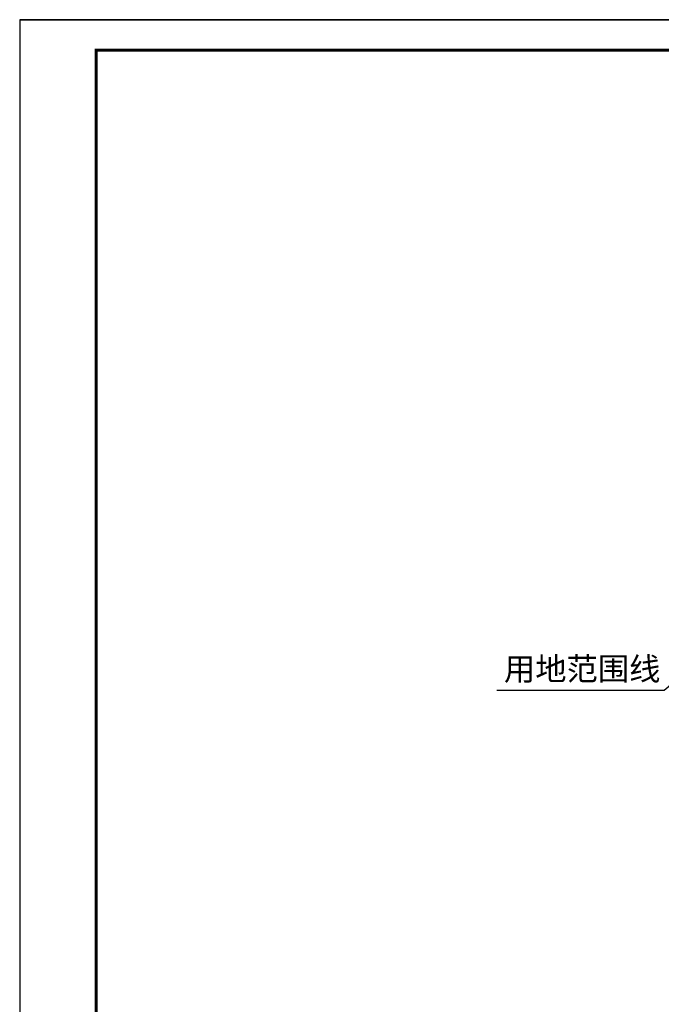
# Model space of a CAD drawing. Extents: x 499156 to 998412, y 3804753 to 7609653.
# Tile 2 of 10: x 499156 to 499198, y 3804808 to 3804872. Entities that reach past the tile are written whole.
import ezdxf
from ezdxf.enums import TextEntityAlignment as Align

# ---------------------------------------------------------------- set-up
doc = ezdxf.new("R2010")
doc.units = 0
doc.layers.get('0').update_dxf_attribs({"linetype": 'CONTINUOUS'})
doc.layers.add('DLDW', color=11, linetype='CONTINUOUS')
doc.layers.add('PUB_TITLE', color=4, linetype='CONTINUOUS')
doc.styles.add('宋体', font='txt')

# ---------------------------------------------------------------- blocks, each defined once
blk = doc.blocks.new('wrtgtg')
at = {"layer": 'PUB_TITLE'}
blk.add_line((-75296, 53559), (8804, 53559), dxfattribs=at)
blk.add_lwpolyline([(-75296, -5841), (8804, -5841), (8804, 53559), (-75296, 53559)], close=True, dxfattribs=at)
at = {"layer": 'PUB_TITLE', "const_width": 100}
blk.add_lwpolyline([(-72796, -4841), (7804, -4841), (7804, 52559), (-72796, 52559)], close=True, dxfattribs=at)

msp = doc.modelspace()

# ---------------------------------------------------------------- linework, layer by layer
at = {"color": 3, "linetype": 'Continuous', "flags": 128}
msp.add_lwpolyline([(499203.244, 3804832.048), (499198.557, 3804828.112), (499187.6, 3804828.112)], dxfattribs=at)

# ---------------------------------------------------------------- block references
at = {"xscale": 0.002, "yscale": 0.002, "zscale": 0.002}
msp.add_blockref('wrtgtg', (499307.001, 3804764.859), dxfattribs=at)

# ---------------------------------------------------------------- texts
at = {"layer": 'DLDW', "color": 0, "linetype": 'Continuous', "style": '宋体'}
msp.add_text('用地范围线', height=1.5, dxfattribs=at).set_placement((499193.188, 3804829.521, 0.047), align=Align.MIDDLE_CENTER)

doc.saveas('drawing.dxf')
